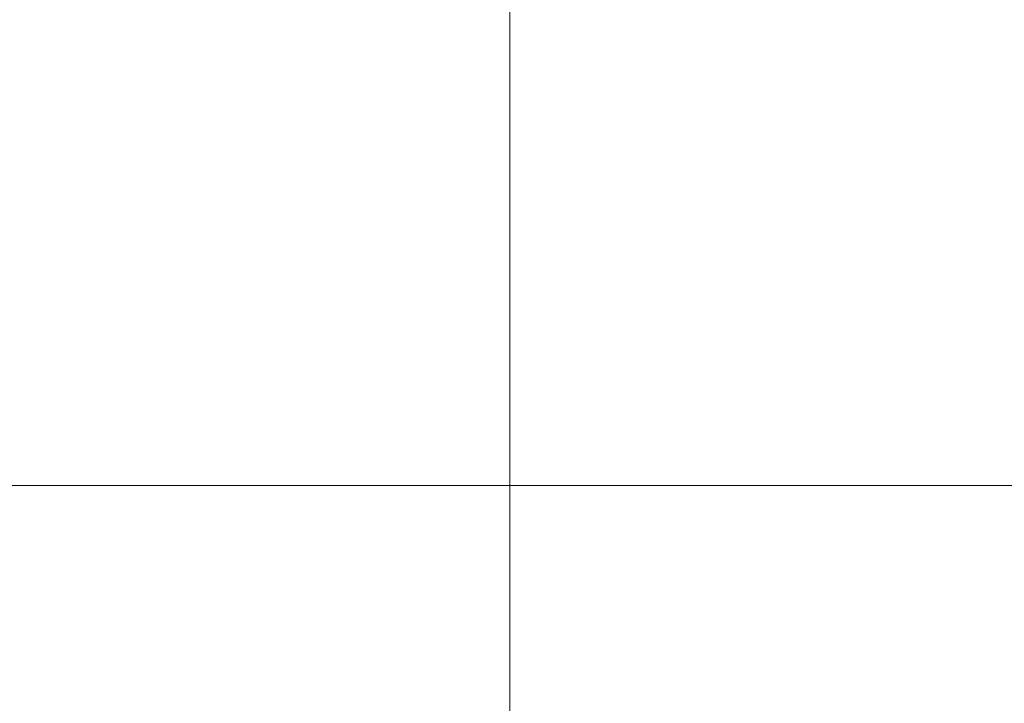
# Model space of a CAD drawing. Extents: x -720 to 300, y 62 to 1162.
# Tile 23 of 143: x -248 to -52, y 342 to 477. Entities that reach past the tile are written whole.
import ezdxf
from ezdxf.lldxf.tags import DXFTag

# ---------------------------------------------------------------- set-up
doc = ezdxf.new("R2010")
doc.units = 0
doc.layers.get('0').update_dxf_attribs({"lineweight": 13})
doc.layers.add('70 -71 Achsen- 1 Gebäudeachsen', color=7, linetype='STRICHPUNKT2-A06G94018I', lineweight=18)
tags = doc.linetypes.add('STRICHPUNKT2-A06G94018I', pattern=[12.7, 6.35, -3.175, 0, -3.175]).pattern_tags.tags
tags[10:11] = [DXFTag(74, 4), DXFTag(75, 0), DXFTag(340, '0'), DXFTag(46, 0.0), DXFTag(50, 0.0), DXFTag(44, 0.0), DXFTag(45, 0.0)]
tags[8:9] = [DXFTag(74, 4), DXFTag(75, 0), DXFTag(340, '0'), DXFTag(46, 0.0), DXFTag(50, 0.0), DXFTag(44, 0.0), DXFTag(45, 0.0)]
tags[6:7] = [DXFTag(74, 4), DXFTag(75, 0), DXFTag(340, '0'), DXFTag(46, 0.0), DXFTag(50, 0.0), DXFTag(44, 0.0), DXFTag(45, 0.0)]
tags[4:5] = [DXFTag(74, 4), DXFTag(75, 0), DXFTag(340, '0'), DXFTag(46, 0.0), DXFTag(50, 0.0), DXFTag(44, 0.0), DXFTag(45, 0.0)]

# ---------------------------------------------------------------- blocks, each defined once
blk = doc.blocks.new('Referenz-A06G94038I')
at = {"layer": '70 -71 Achsen- 1 Gebäudeachsen', "color": 0, "linetype": 'STRICHPUNKT2-A06G94018I', "lineweight": -2, "ltscale": 0.13}
for p, q in [((-150.36, 1084.85), (-150.36, 85.41)), ((-682.36, 384.91), (76.46, 384.91))]:
    blk.add_line(p, q, dxfattribs=at)

msp = doc.modelspace()

# ---------------------------------------------------------------- block references
at = {"color": 8, "lineweight": 13, "ltscale": 0.13, "true_color": 0x808080}
msp.add_blockref('Referenz-A06G94038I', (0, 0), dxfattribs=at)

doc.saveas('drawing.dxf')
